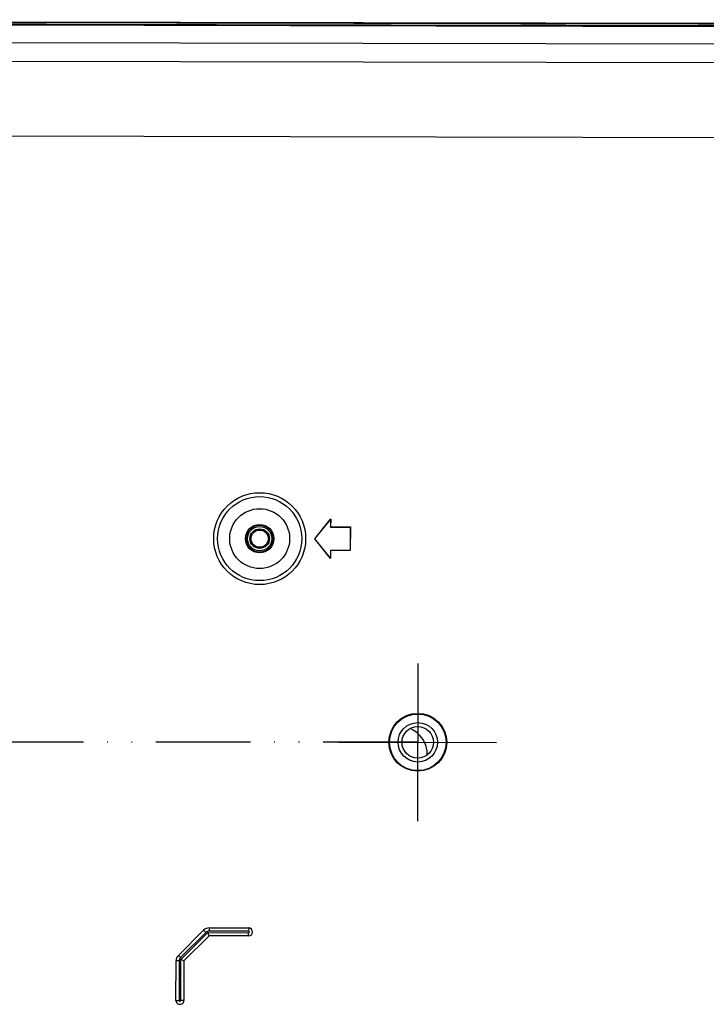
# Model space of a CAD drawing. Header units: millimetres. Extents: x 40090 to 187415, y -53271 to 40260.
# Tile 32 of 43: x 55776 to 55863, y 14074 to 14199. Entities that reach past the tile are written whole.
import ezdxf

# ---------------------------------------------------------------- set-up
doc = ezdxf.new("R2010")
doc.units = ezdxf.units.MM
doc.linetypes.add('ACAD_ISO12W100', pattern=[21, 12, -3, 0, -3, 0, -3])
doc.layers.add('AVM_kabelová_trasa_podhled', color=4, linetype='ACAD_ISO12W100', lineweight=30)
doc.layers.add('AVM_projektor', color=6, linetype='Continuous')

# ---------------------------------------------------------------- blocks, each defined once
blk = doc.blocks.new('PT-FW430-bottom')
for p, q in [((-215, 3.28), (-215, 320.97)), ((-214.57, 304.02), (-214.57, 3.54)), ((-212.35, 304.11), (-212.35, 27.67)), ((-209.99, 304.24), (-209.99, 31.03)), ((-200.48, 304.35), (-200.48, 73.89)), ((-123.7, 189.47), (-123.7, 209.47)), ((-133.7, 199.47), (-113.7, 199.47)), ((-151, 190.87), (-148, 190.87)), ((-151, 188.37), (-151, 190.87)), ((-150.99, 190.86), (-151, 190.87)), ((-150.99, 190.86), (-148.01, 190.86)), ((-150.99, 188.36), (-150.99, 190.86)), ((-148.01, 190.86), (-148, 190.87)), ((-148.01, 190.86), (-148.01, 188.36)), ((-148, 190.87), (-148, 188.37)), ((-152, 188.37), (-151, 188.37)), ((-149.5, 186.37), (-152, 188.37)), ((-151.98, 188.36), (-152, 188.37)), ((-151.98, 188.36), (-150.99, 188.36)), ((-149.5, 186.38), (-151.98, 188.36)), ((-150.99, 188.36), (-151, 188.37)), ((-147, 188.37), (-149.5, 186.37)), ((-147.02, 188.36), (-149.5, 186.38)), ((-148.01, 188.36), (-148, 188.37)), ((-148.01, 188.36), (-147.02, 188.36)), ((-148, 188.37), (-147, 188.37)), ((-147.02, 188.36), (-147, 188.37)), ((-149.5, 186.38), (-149.5, 186.37)), ((-100.1, 178.07), (-99.7, 178.07)), ((-100.1, 173.07), (-100.1, 178.07)), ((-99.7, 178.07), (-99.7, 173.07)), ((-99.1, 178.07), (-99.5, 178.07)), ((-99.5, 172.9), (-99.5, 178.07)), ((-99.1, 178.07), (-99.1, 173.07)), ((-100.1, 173.07), (-99.7, 173.07)), ((-99.52, 172.64), (-99.81, 172.36)), ((-99.52, 172.64), (-96.32, 169.44)), ((-99.1, 173.07), (-99.5, 172.9)), ((-96.07, 169.47), (-99.5, 172.9)), ((-99.1, 173.07), (-95.9, 169.87)), ((-96.61, 169.16), (-99.81, 172.36)), ((-96.61, 169.16), (-96.32, 169.44)), ((-95.9, 169.87), (-96.07, 169.47)), ((-90.9, 169.47), (-96.07, 169.47)), ((-95.9, 169.87), (-90.9, 169.87)), ((-95.9, 169.27), (-95.9, 168.87)), ((-95.9, 169.27), (-90.9, 169.27)), ((-90.9, 168.87), (-95.9, 168.87)), ((-90.9, 169.87), (-90.9, 169.47)), ((-90.9, 168.87), (-90.9, 169.27))]:
    blk.add_line(p, q)
for centre, radius in [((-123.7, 199.47), 3.67), ((-123.7, 199.47), 3.59), ((-123.7, 199.47), 2.5), ((-123.7, 199.47), 2), ((-149.5, 179.37), 5.83), ((-149.5, 179.37), 5.33), ((-149.5, 179.37), 3.8), ((-149.5, 179.37), 1.8), ((-149.5, 179.37), 1.72), ((-149.5, 179.37), 1.54), ((-149.5, 179.37), 1.24), ((-149.5, 179.37), 1.09)]:
    blk.add_circle(centre, radius)
for centre, radius, start, end in [((-122.2, 197.17), 3.5, 88.3406, 157.8825), ((-99.6, 178.07), 0.5, 0, 180), ((-99.6, 178.07), 0.1, 0, 180), ((-99.1, 173.07), 1, 180, 225), ((-99.1, 173.07), 0.6, 180, 225), ((-95.9, 169.87), 1, 225, 270), ((-95.9, 169.87), 0.6, 225, 270), ((-90.9, 169.37), 0.5, 270, 90), ((-90.9, 169.37), 0.1, 270, 90)]:
    blk.add_arc(centre, radius, start, end)
for points, start_tangent, end_tangent in [([(-214.9, 320.87), (-214.9, 299.7), (-214.9, 278.52), (-214.9, 257.35), (-214.9, 236.17), (-214.9, 215), (-214.9, 193.82), (-214.9, 172.65), (-214.9, 151.47), (-214.9, 130.3), (-214.9, 109.12), (-214.9, 87.95), (-214.9, 66.78), (-214.9, 45.6), (-214.9, 24.43), (-214.9, 3.25)], (0.000001, -1), (0.000001, -1)), ([(-214.7, 3.22), (-214.7, 7.24), (-214.7, 11.27), (-214.7, 15.29), (-214.7, 19.32), (-214.7, 23.35), (-214.7, 27.37), (-214.7, 31.4), (-214.7, 35.42), (-214.7, 39.45), (-214.7, 43.47), (-214.7, 47.5), (-214.7, 51.52), (-214.7, 55.55), (-214.7, 59.57), (-214.7, 63.6), (-214.7, 67.62), (-214.7, 71.65), (-214.7, 75.67), (-214.7, 79.7), (-214.7, 83.72), (-214.7, 87.75), (-214.7, 91.77), (-214.7, 95.8), (-214.7, 99.82), (-214.7, 103.85), (-214.7, 107.87), (-214.7, 111.9), (-214.7, 115.93), (-214.7, 119.95), (-214.7, 123.98), (-214.7, 128), (-214.7, 132.03), (-214.7, 136.05), (-214.7, 140.08), (-214.7, 144.1), (-214.7, 148.13), (-214.7, 152.15), (-214.7, 156.18), (-214.7, 160.2), (-214.7, 164.23), (-214.7, 168.25), (-214.7, 172.28), (-214.7, 176.3), (-214.7, 180.33), (-214.7, 184.35), (-214.7, 188.38), (-214.7, 192.4), (-214.7, 196.43), (-214.7, 200.45), (-214.7, 204.48), (-214.7, 208.51), (-214.7, 212.53), (-214.7, 216.56), (-214.7, 220.58), (-214.7, 224.61), (-214.7, 228.63), (-214.7, 232.66), (-214.7, 236.68), (-214.7, 240.71), (-214.7, 244.73), (-214.7, 248.76), (-214.7, 252.78), (-214.7, 256.81), (-214.7, 260.83), (-214.7, 264.86), (-214.7, 268.88), (-214.7, 272.91), (-214.7, 276.93), (-214.7, 280.96), (-214.7, 284.98), (-214.7, 289.01), (-214.7, 293.04), (-214.7, 297.06), (-214.7, 301.09), (-214.7, 305.11)], (-0.000004, 1), (-0.000004, 1))]:
    blk.add_spline(points, degree=3, dxfattribs=dict(start_tangent=start_tangent, end_tangent=end_tangent))

msp = doc.modelspace()

# ---------------------------------------------------------------- linework, layer by layer
at = {"layer": 'AVM_kabelová_trasa_podhled'}
msp.add_lwpolyline([(55826.39, 14107.16), (54019.12, 14107.16)], dxfattribs=at)

# ---------------------------------------------------------------- block references
at = {"layer": 'AVM_projektor', "rotation": 269.8895464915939}
msp.add_blockref('PT-FW430-bottom', (55626.69, 13983.84), dxfattribs=at)

doc.saveas('drawing.dxf')
